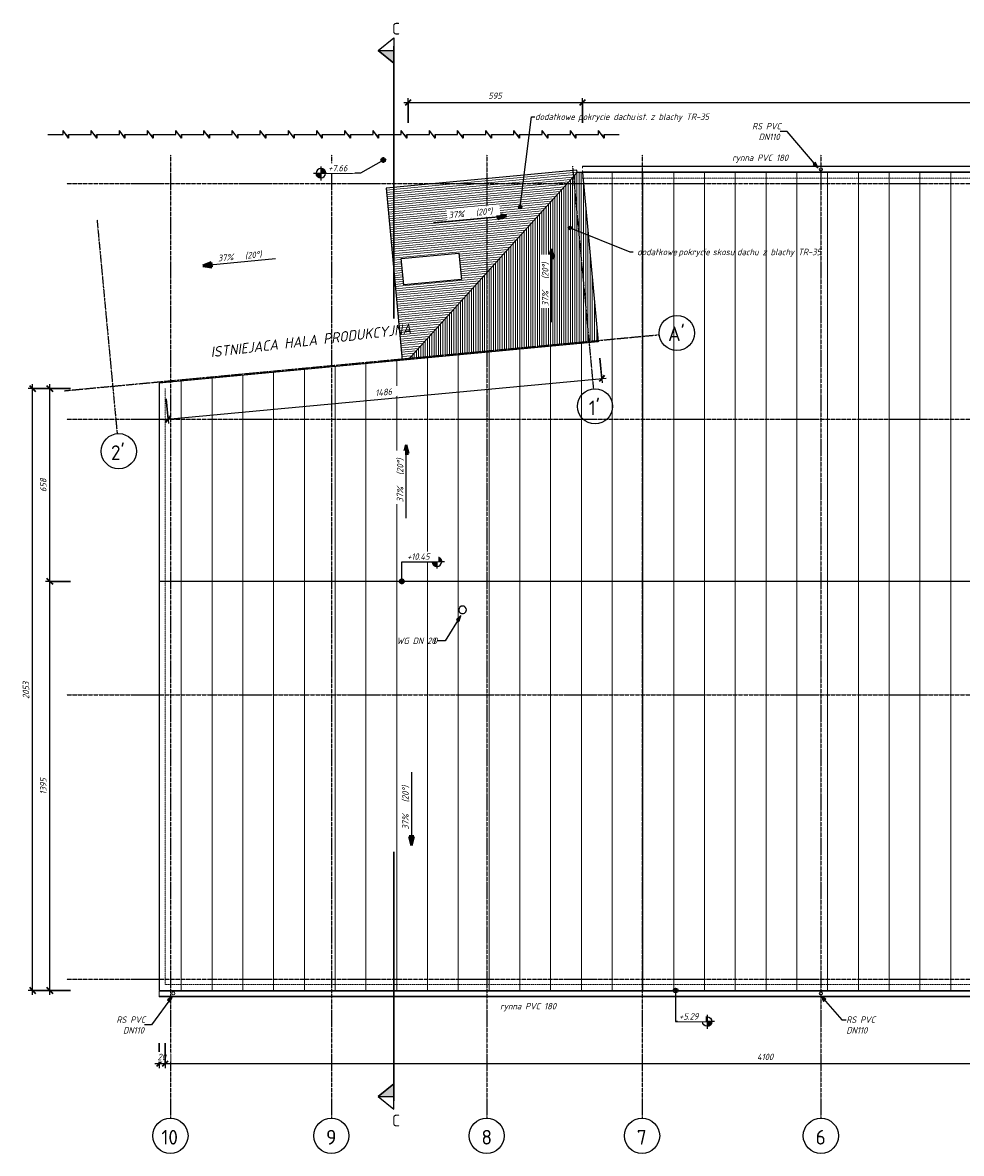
# Model space of a CAD drawing. Header units: millimetres. Extents: x -28512 to 35545, y -23593 to 14972.
# Tile 1 of 2: x -28512 to 3517, y -23593 to 14972. Entities that reach past the tile are written whole.
import ezdxf

# ---------------------------------------------------------------- set-up
doc = ezdxf.new("R2010")
doc.units = ezdxf.units.MM
doc.linetypes.add('Kreska', pattern=[4, 2.5, -1.5])
doc.linetypes.add('Linia osi', pattern=[14, 6, -3, 2, -3])
for name, color, linetype, lineweight in [('A-ANNO-DIMS', 211, 'Continuous', 20), ('A-ANNO-DIMS-100', 211, 'Continuous', 20), ('A-DETL-GENF', 92, 'Continuous', 25), ('A-FLOR-OVHD', 1, 'Kreska', 20), ('A-GENM', 13, 'Continuous', 25), ('A-ROOF', 132, 'Continuous', 25), ('A-ROOF-OTLN', 132, 'Continuous', 20), ('A-ROOF-PATT', 132, 'Continuous', 25), ('G-ANNO-DIMS', 111, 'Continuous', 20), ('G-ANNO-SYMB', 111, 'Continuous', 20), ('G-ANNO-TEXT', 231, 'Continuous', 20), ('S-GRID', 1, 'Continuous', 20), ('S-GRID-IDEN', 1, 'Continuous', 25)]:
    doc.layers.add(name, color=color, linetype=linetype, lineweight=lineweight)
doc.styles.add('GOST Common', font='GOST_Common.ttf', dxfattribs={"height": 500})
doc.styles.add('GOST Common_B', font='txt', dxfattribs={"height": 400})
doc.styles.add('GOST Common_I', font='GOST_Common Italic.ttf', dxfattribs={"height": 220})
doc.styles.add('GOST Common_I_1', font='GOST_Common Italic.ttf', dxfattribs={"height": 350})
doc.dimstyles.new('Zasieczka', dxfattribs={"dimscale": 304.8, "dimtxt": 221.257299, "dimasz": 0.656168, "dimexe": 0.492126, "dimexo": 0.0625, "dimgap": 0.164042, "dimtad": 1, "dimdec": 0, "dimlfac": 0.1, "dimzin": 0, "dimdsep": 46, "dimtxsty": 'GOST Common_I', "dimblk1": 'OBLIQUE', "dimblk2": 'OBLIQUE', "dimsah": 1, "dimcen": 0.09, "dimdle": 0.492126, "dimadec": 1, "dimazin": 0, "dimtfac": 1, "dimtdec": 4, "dimtix": 1, "dimtmove": 0, "dimatfit": 3, "dimfxl": 2.296588, "dimfxlon": 1, "dimtvp": 1, "dimtfill": 1, "dimtolj": 1, "dimtzin": 0, "dimlwd": 25, "dimlwe": 25, "dimarcsym": 2})

# ---------------------------------------------------------------- blocks, each defined once
blk = doc.blocks.new('Rura spustowa- ściana - 110-1924162-Dach')
at = {"layer": 'A-GENM', "lineweight": 20}
for p, q in [((70, 310), (70, 290)), ((180, 290), (180, 310))]:
    blk.add_line(p, q, dxfattribs=at)
for start, end in [(0, 180), (180, 360)]:
    blk.add_arc((125, 390), 55, start, end, dxfattribs=at)
blk = doc.blocks.new('Wywiewka dachowa - 200-1936921-Dach')
at = {"layer": 'A-GENM'}
for start, end in [(360, 180), (180, 360)]:
    blk.add_arc((10, 0), 130, start, end, dxfattribs=at)
blk = doc.blocks.new('Maskowanie ciągłe - ZigZak-1935177-Dach')
at = {"layer": 'A-DETL-GENF'}
for p, q in [((0, 0), (521, 0)), ((521, 0), (521, 135)), ((711, -135), (521, 135)), ((616, 0), (711, -135)), ((711, 0), (711, -135)), ((711, 0), (1230, 0)), ((962, 0), (1483, 0)), ((1483, 0), (1483, 135)), ((1673, -135), (1483, 135)), ((1578, 0), (1673, -135)), ((1673, 0), (1673, -135)), ((1673, 0), (2192, 0)), ((1923, 0), (2444, 0)), ((2444, 0), (2444, 135)), ((2634, -135), (2444, 135)), ((2539, 0), (2634, -135)), ((2634, 0), (2634, -135)), ((2634, 0), (3153, 0)), ((2885, 0), (3406, 0)), ((3406, 0), (3406, 135)), ((3596, -135), (3406, 135)), ((3501, 0), (3596, -135)), ((3596, 0), (3596, -135)), ((3596, 0), (4115, 0)), ((3846, 0), (4368, 0)), ((4368, 0), (4368, 135)), ((4558, -135), (4368, 135)), ((4463, 0), (4558, -135)), ((4558, 0), (4558, -135)), ((4558, 0), (5076, 0)), ((4808, 0), (5329, 0)), ((5329, 0), (5329, 135)), ((5519, -135), (5329, 135)), ((5424, 0), (5519, -135)), ((5519, 0), (5519, -135)), ((5519, 0), (6038, 0)), ((5769, 0), (6291, 0)), ((6291, 0), (6291, 135)), ((6481, -135), (6291, 135)), ((6386, 0), (6481, -135)), ((6481, 0), (6481, -135)), ((6481, 0), (6999, 0)), ((6731, 0), (7252, 0)), ((7252, 0), (7252, 135)), ((7442, -135), (7252, 135)), ((7347, 0), (7442, -135)), ((7442, 0), (7442, -135)), ((7442, 0), (7961, 0)), ((7693, 0), (8214, 0)), ((8214, 0), (8214, 135)), ((8404, -135), (8214, 135)), ((8309, 0), (8404, -135)), ((8404, 0), (8404, -135)), ((8404, 0), (8923, 0)), ((8654, 0), (9175, 0)), ((9175, 0), (9175, 135)), ((9365, -135), (9175, 135)), ((9270, 0), (9365, -135)), ((9365, 0), (9365, -135)), ((9365, 0), (9884, 0)), ((9616, 0), (10137, 0)), ((10137, 0), (10137, 135)), ((10327, -135), (10137, 135)), ((10232, 0), (10327, -135)), ((10327, 0), (10327, -135)), ((10327, 0), (10846, 0)), ((10577, 0), (11099, 0)), ((11099, 0), (11099, 135)), ((11289, -135), (11099, 135)), ((11194, 0), (11289, -135)), ((11289, 0), (11289, -135)), ((11289, 0), (11807, 0)), ((11539, 0), (12060, 0)), ((12060, 0), (12060, 135)), ((12250, -135), (12060, 135)), ((12155, 0), (12250, -135)), ((12250, 0), (12250, -135)), ((12250, 0), (12769, 0)), ((12501, 0), (13022, 0)), ((13022, 0), (13022, 135)), ((13212, -135), (13022, 135)), ((13117, 0), (13212, -135)), ((13212, 0), (13212, -135)), ((13212, 0), (13731, 0)), ((13462, 0), (13983, 0)), ((13983, 0), (13983, 135)), ((14173, -135), (13983, 135)), ((14078, 0), (14173, -135)), ((14173, 0), (14173, -135)), ((14173, 0), (14692, 0)), ((14424, 0), (14945, 0)), ((14945, 0), (14945, 135)), ((15135, -135), (14945, 135)), ((15040, 0), (15135, -135)), ((15135, 0), (15135, -135)), ((15135, 0), (15654, 0)), ((15385, 0), (15906, 0)), ((15906, 0), (15906, 135)), ((16096, -135), (15906, 135)), ((16001, 0), (16096, -135)), ((16096, 0), (16096, -135)), ((16096, 0), (16615, 0)), ((16347, 0), (16868, 0)), ((16868, 0), (16868, 135)), ((17058, -135), (16868, 135)), ((16963, 0), (17058, -135)), ((17058, 0), (17058, -135)), ((17058, 0), (17577, 0)), ((17308, 0), (17830, 0)), ((17830, 0), (17830, 135)), ((18020, -135), (17830, 135)), ((17925, 0), (18020, -135)), ((18020, 0), (18020, -135)), ((18020, 0), (18538, 0)), ((18791, 0), (18791, 135)), ((18981, -135), (18791, 135)), ((711, -135), (711, 0)), ((1673, -135), (1673, 0)), ((2634, -135), (2634, 0)), ((3596, -135), (3596, 0)), ((4558, -135), (4558, 0)), ((5519, -135), (5519, 0)), ((6481, -135), (6481, 0)), ((7442, -135), (7442, 0)), ((8404, -135), (8404, 0)), ((9365, -135), (9365, 0)), ((10327, -135), (10327, 0)), ((11289, -135), (11289, 0)), ((12250, -135), (12250, 0)), ((13212, -135), (13212, 0)), ((14173, -135), (14173, 0)), ((15135, -135), (15135, 0)), ((16096, -135), (16096, 0)), ((17058, -135), (17058, 0)), ((18020, -135), (18020, 0)), ((18270, 0), (18791, 0)), ((18886, 0), (18981, -135)), ((18981, -135), (18981, 0)), ((18981, 0), (18981, -135)), ((18981, 0), (19500, 0))]:
    blk.add_line(p, q, dxfattribs=at)
blk = doc.blocks.new('Siatka - Oś 6mm-1781598-Dach')
at = {"layer": 'S-GRID-IDEN'}
blk.add_circle((0, -0.01), 6, dxfattribs=at)
blk = doc.blocks.new('Przekrój - symbol przekroju-1790963-Dach')
at = {"layer": 'G-ANNO-SYMB'}
blk.add_hatch(color=256, dxfattribs=at).paths.add_polyline_path([(1.5, 0), (1.5, 5.33), (5.81, 0)], flags=0)
at = {"layer": 'G-ANNO-SYMB', "lineweight": 25}
for p, q in [((1.5, 5.33), (-2.82, 0)), ((1.5, 5.33), (1.5, 0)), ((1.5, 5.33), (5.81, 0)), ((5.81, 0), (1.5, 5.33)), ((1.5, 5.33), (1.5, 0)), ((-2.82, 0), (5.81, 0)), ((1.5, 0), (5.81, 0))]:
    blk.add_line(p, q, dxfattribs=at)
blk = doc.blocks.new('DIMBLOCK1-Dach')
at = {"layer": 'A-ANNO-DIMS-100', "lineweight": 25}
for p, q in [((-23849, -19831), (-23849, -20681)), ((-23849, -20531), (-23849, -19831)), ((-23649, -19831), (-23649, -20681)), ((-23649, -20531), (-23649, -19831)), ((-23999, -20531), (-23649, -20531))]:
    blk.add_line(p, q, dxfattribs=at)
at = {"layer": 'A-ANNO-DIMS-100', "lineweight": 35}
for p, q in [((-23849, -20531), (-23749, -20431)), ((-23649, -20531), (-23549, -20431)), ((-23849, -20531), (-23949, -20631)), ((-23649, -20531), (-23749, -20631))]:
    blk.add_line(p, q, dxfattribs=at)
at = {"layer": 'A-ANNO-DIMS-100', "color": 0, "lineweight": 25, "insert": (-23910, -20194), "char_height": 220, "width": 387.01, "attachment_point": 1, "line_spacing_factor": 1.022761, "style": 'GOST Common_I', "bg_fill": 3, "box_fill_scale": 1.25, "bg_fill_color": 256, "bg_fill_true_color": 13158600, "bg_fill_transparency": 0}
blk.add_mtext('20', dxfattribs=at)
blk = doc.blocks.new('_Oblique')
at = {"color": 0, "linetype": 'ByBlock', "lineweight": -2}
blk.add_line((-0.5, -0.5), (0.5, 0.5), dxfattribs=at)
blk = doc.blocks.new('DIMBLOCK2-Dach')
at = {"layer": 'A-ANNO-DIMS-100', "lineweight": 25}
for p, q in [((-23649, -19831), (-23649, -20681)), ((-23649, -20531), (-23649, -19831)), ((17353, -19831), (17353, -20681)), ((17353, -20531), (17353, -19831)), ((-23649, -20531), (17353, -20531))]:
    blk.add_line(p, q, dxfattribs=at)
at = {"layer": 'A-ANNO-DIMS-100', "lineweight": 35}
for p, q in [((-23649, -20531), (-23549, -20431)), ((17353, -20531), (17453, -20431)), ((-23649, -20531), (-23749, -20631)), ((17353, -20531), (17253, -20631))]:
    blk.add_line(p, q, dxfattribs=at)
at = {"layer": 'A-ANNO-DIMS-100', "color": 0, "lineweight": 25, "insert": (-3458, -20194), "char_height": 220, "width": 742.52, "attachment_point": 1, "line_spacing_factor": 1.022761, "style": 'GOST Common_I', "bg_fill": 3, "box_fill_scale": 1.25, "bg_fill_color": 256, "bg_fill_true_color": 13158600, "bg_fill_transparency": 0}
blk.add_mtext('4100', dxfattribs=at)
blk = doc.blocks.new('DIMBLOCK6-Dach')
at = {"layer": 'A-ANNO-DIMS-100', "lineweight": 25}
for p, q in [((-27471, 2490), (-28321, 2490)), ((-28171, -18185), (-28171, 2640)), ((-28171, 2490), (-27471, 2490)), ((-27471, -18035), (-28321, -18035)), ((-28171, -18035), (-27471, -18035))]:
    blk.add_line(p, q, dxfattribs=at)
at = {"layer": 'A-ANNO-DIMS-100', "lineweight": 35}
for p, q in [((-28171, 2490), (-28271, 2590)), ((-28171, 2490), (-28071, 2390)), ((-28171, -18035), (-28271, -17935)), ((-28171, -18035), (-28071, -18135))]:
    blk.add_line(p, q, dxfattribs=at)
at = {"layer": 'A-ANNO-DIMS-100', "color": 0, "lineweight": 25, "insert": (-28508, -8095), "char_height": 220, "width": 774.03, "attachment_point": 1, "rotation": 90, "line_spacing_factor": 1.022761, "style": 'GOST Common_I', "bg_fill": 3, "box_fill_scale": 1.25, "bg_fill_color": 256, "bg_fill_true_color": 13158600, "bg_fill_transparency": 0}
blk.add_mtext('2053', dxfattribs=at)
blk = doc.blocks.new('DIMBLOCK7-Dach')
at = {"layer": 'A-ANNO-DIMS-100', "lineweight": 25}
for p, q in [((-26881, -4085), (-27731, -4085)), ((-27581, -18185), (-27581, -4085)), ((-27581, -4085), (-26881, -4085)), ((-26881, -18035), (-27731, -18035)), ((-27581, -18035), (-26881, -18035))]:
    blk.add_line(p, q, dxfattribs=at)
at = {"layer": 'A-ANNO-DIMS-100', "lineweight": 35}
for p, q in [((-27581, -4085), (-27681, -3985)), ((-27581, -4085), (-27481, -4185)), ((-27581, -18035), (-27681, -17935)), ((-27581, -18035), (-27481, -18135))]:
    blk.add_line(p, q, dxfattribs=at)
at = {"layer": 'A-ANNO-DIMS-100', "color": 0, "lineweight": 25, "insert": (-27918, -11358), "char_height": 220, "width": 715.52, "attachment_point": 1, "rotation": 90, "line_spacing_factor": 1.022761, "style": 'GOST Common_I', "bg_fill": 3, "box_fill_scale": 1.25, "bg_fill_color": 256, "bg_fill_true_color": 13158600, "bg_fill_transparency": 0}
blk.add_mtext('1395', dxfattribs=at)
blk = doc.blocks.new('DIMBLOCK8-Dach')
at = {"layer": 'A-ANNO-DIMS-100', "lineweight": 25}
for p, q in [((-26881, 2490), (-27731, 2490)), ((-27581, -4085), (-27581, 2640)), ((-27581, 2490), (-26881, 2490)), ((-26881, -4085), (-27731, -4085)), ((-27581, -4085), (-26881, -4085))]:
    blk.add_line(p, q, dxfattribs=at)
at = {"layer": 'A-ANNO-DIMS-100', "lineweight": 35}
for p, q in [((-27581, 2490), (-27681, 2590)), ((-27581, 2490), (-27481, 2390)), ((-27581, -4085), (-27681, -3985)), ((-27581, -4085), (-27481, -4185))]:
    blk.add_line(p, q, dxfattribs=at)
at = {"layer": 'A-ANNO-DIMS-100', "color": 0, "lineweight": 25, "insert": (-27918, -1040), "char_height": 220, "width": 580.52, "attachment_point": 1, "rotation": 90, "line_spacing_factor": 1.022761, "style": 'GOST Common_I', "bg_fill": 3, "box_fill_scale": 1.25, "bg_fill_color": 256, "bg_fill_true_color": 13158600, "bg_fill_transparency": 0}
blk.add_mtext('658', dxfattribs=at)
blk = doc.blocks.new('DIMBLOCK21-Dach')
at = {"layer": 'A-ANNO-DIMS-100', "lineweight": 25}
for p, q in [((-15359, 11549), (-15359, 12399)), ((-9413, 11549), (-9413, 12399)), ((-15509, 12249), (-9413, 12249)), ((-15359, 12249), (-15359, 11549)), ((-9413, 12249), (-9413, 11549))]:
    blk.add_line(p, q, dxfattribs=at)
at = {"layer": 'A-ANNO-DIMS-100', "lineweight": 35}
for p, q in [((-15359, 12249), (-15259, 12349)), ((-9413, 12249), (-9313, 12349)), ((-15359, 12249), (-15459, 12149)), ((-9413, 12249), (-9513, 12149))]:
    blk.add_line(p, q, dxfattribs=at)
at = {"layer": 'A-ANNO-DIMS-100', "color": 0, "lineweight": 25, "insert": (-12628, 12586), "char_height": 220, "width": 580.52, "attachment_point": 1, "line_spacing_factor": 1.022761, "style": 'GOST Common_I', "bg_fill": 3, "box_fill_scale": 1.25, "bg_fill_color": 256, "bg_fill_true_color": 13158600, "bg_fill_transparency": 0}
blk.add_mtext('595', dxfattribs=at)
blk = doc.blocks.new('DIMBLOCK22-Dach')
at = {"layer": 'A-ANNO-DIMS-100', "lineweight": 25}
for p, q in [((-9413, 11549), (-9413, 12399)), ((29553, 11549), (29553, 12399)), ((-9413, 12249), (29703, 12249)), ((-9413, 12249), (-9413, 11549)), ((29553, 12249), (29553, 11549))]:
    blk.add_line(p, q, dxfattribs=at)
at = {"layer": 'A-ANNO-DIMS-100', "lineweight": 35}
for p, q in [((-9413, 12249), (-9313, 12349)), ((29553, 12249), (29653, 12349)), ((-9413, 12249), (-9513, 12149)), ((29553, 12249), (29453, 12149))]:
    blk.add_line(p, q, dxfattribs=at)
at = {"layer": 'A-ANNO-DIMS-100', "color": 0, "lineweight": 25, "insert": (9747, 12586), "char_height": 220, "width": 774.03, "attachment_point": 1, "line_spacing_factor": 1.022761, "style": 'GOST Common_I', "bg_fill": 3, "box_fill_scale": 1.25, "bg_fill_color": 256, "bg_fill_true_color": 13158600, "bg_fill_transparency": 0}
blk.add_mtext('3897', dxfattribs=at)
blk = doc.blocks.new('DIMBLOCK23-Dach')
at = {"layer": 'A-ANNO-DIMS-100', "lineweight": 25}
for p, q in [((-8819, 3533), (-8740, 2687)), ((-8754, 2836), (-8819, 3533)), ((-23701, 1434), (-8604, 2850)), ((-23617, 2144), (-23537, 1298)), ((-23551, 1448), (-23617, 2144))]:
    blk.add_line(p, q, dxfattribs=at)
at = {"layer": 'A-ANNO-DIMS-100', "lineweight": 35}
for p, q in [((-8754, 2836), (-8844, 2727)), ((-8754, 2836), (-8664, 2945)), ((-23551, 1448), (-23461, 1556)), ((-23551, 1448), (-23642, 1339))]:
    blk.add_line(p, q, dxfattribs=at)
at = {"layer": 'A-ANNO-DIMS-100', "color": 0, "lineweight": 25, "insert": (-16492, 2449), "char_height": 220, "width": 742.52, "attachment_point": 1, "rotation": 5.3602, "line_spacing_factor": 1.022761, "style": 'GOST Common_I', "bg_fill": 3, "box_fill_scale": 1.25, "bg_fill_color": 256, "bg_fill_true_color": 13158600, "bg_fill_transparency": 0}
blk.add_mtext('1486', dxfattribs=at)
blk = doc.blocks.new('Rzędne punktów - Etyk_Wymiar punktowy_Rzędna - Koło pełne-1053112-Dach')
at = {"layer": 'G-ANNO-DIMS'}
h = blk.add_hatch(color=256, dxfattribs=at)
edge = h.paths.add_edge_path(flags=0)
edge.add_line((0, 0), (-1.6, 0))
edge.add_arc((0, 0), 1.6, 90, 180, ccw=False)
edge.add_line((0, 1.6), (0, 0))
h = blk.add_hatch(color=256, dxfattribs=at)
edge = h.paths.add_edge_path(flags=0)
edge.add_line((0, 0), (1.6, 0))
edge.add_arc((0, 0), 1.6, 270, 360, ccw=False)
edge.add_line((0, -1.6), (0, 0))
at = {"layer": 'G-ANNO-DIMS', "lineweight": 25}
for p, q in [((-2.56, 0), (10.75, 0)), ((0, -2.29), (0, 2.51))]:
    blk.add_line(p, q, dxfattribs=at)
blk.add_circle((0, 0), 1.6, dxfattribs=at)
for start, end in [(90, 180), (270, 360)]:
    blk.add_arc((0, 0), 1.6, start, end, dxfattribs=at)

msp = doc.modelspace()

# ---------------------------------------------------------------- hatches: boundary and pattern name
at = {"layer": 'A-ROOF-PATT', "lineweight": 20}
h = msp.add_hatch(dxfattribs=at)
h.set_pattern_fill('FP_4', color=256, style=0, pattern_type=2)
h.set_pattern_definition([(270, (0, 1250.3), (1050, 6e-14), [])])
h.paths.add_polyline_path([(17552.6, -4085.2), (17552.6, 765.5), (17352.6, 765.5), (17352.6, 9864.8), (-9413.2, 9864.8), (-8871.1, 4087), (-23849.2, 2676.9), (-23849.2, -4085.2), (16418.2, -4085.2)], flags=0)
h = msp.add_hatch(dxfattribs=at)
h.set_pattern_fill('FP_7', color=256, style=0, pattern_type=2)
h.set_pattern_definition([(185.378, (-976.35, -91.92), (7.02945, -74.66985), [])])
h.paths.add_polyline_path([(-15561.2, 3457.2), (-15360.5, 3476.1), (-9591.8, 9859.9), (-9599.7, 9943.7), (-16114.1, 9330.3), (-15592.7, 3792.5)], flags=0)
h.paths.add_polyline_path([(-15511, 6028.1), (-15595.5, 6925.2), (-13624.3, 7110.8), (-13539.8, 6213.6)], flags=0)
h = msp.add_hatch(dxfattribs=at)
h.set_pattern_fill('FP_5', color=256, style=0, pattern_type=2)
h.set_pattern_definition([(270, (0, 1236.446), (75, 5e-15), [])])
h.paths.add_polyline_path([(-15359.2, 3477.5), (-13515.5, 3649.8), (-8871.1, 4087), (-9413.2, 9864.8), (-9587.4, 9864.8), (-15074.6, 3792.5)], flags=0)
h = msp.add_hatch(dxfattribs=at)
h.set_pattern_fill('FP_6', color=256, style=0, pattern_type=2)
h.set_pattern_definition([(90, (0, -2234.2), (-1050, 6e-14), [])])
h.paths.add_polyline_path([(17353.6, -18035.2), (17552.6, -18035.2), (17552.6, -4085.2), (-23849.2, -4085.2), (-23849.2, -18035.2), (16885.9, -18035.2)], flags=0)
h.paths.add_polyline_path([(5933, -5192.1), (5899.3, -5187.7), (5868, -5174.7), (5841.1, -5154), (5820.4, -5127.1), (5807.4, -5095.8), (5803, -5062.1), (5807.4, -5028.5), (5820.4, -4997.1), (5841.1, -4970.2), (5868, -4949.5), (5899.3, -4936.5), (5933, -4932.1), (5966.6, -4936.5), (5998, -4949.5), (6024.9, -4970.2), (6045.6, -4997.1), (6058.5, -5028.5), (6063, -5062.1), (6058.5, -5095.8), (6045.6, -5127.1), (6024.9, -5154), (5998, -5174.7), (5966.6, -5187.7)], flags=0)
h.paths.add_polyline_path([(-13500, -5185.2), (-13533.6, -5180.8), (-13565, -5167.8), (-13591.9, -5147.1), (-13612.6, -5120.2), (-13625.6, -5088.8), (-13630, -5055.2), (-13625.6, -5021.5), (-13612.6, -4990.2), (-13591.9, -4963.3), (-13565, -4942.6), (-13533.6, -4929.6), (-13500, -4925.2), (-13466.4, -4929.6), (-13435, -4942.6), (-13408.1, -4963.3), (-13387.4, -4990.2), (-13374.4, -5021.5), (-13370, -5055.2), (-13374.4, -5088.8), (-13387.4, -5120.2), (-13408.1, -5147.1), (-13435, -5167.8), (-13466.4, -5180.8)], flags=0)
at = {"layer": 'G-ANNO-DIMS', "lineweight": 50}
h = msp.add_hatch(color=256, dxfattribs=at)
edge = h.paths.add_edge_path(flags=0)
edge.add_arc((-16203.9, 10284.3), 60, 0, 360)
for points in [[(-12008.4, 8383.8), (-12314.6, 8435.7), (-12299.5, 8275.6)], [(-10473.4, 7255.7), (-10553.7, 6955.7), (-10393, 6955.7)], [(-22367.8, 6678.8), (-22061.6, 6626.9), (-22076.7, 6787)], [(-15427.2, 572.9), (-15507.5, 272.9), (-15346.8, 272.9)], [(-15242.8, -13091), (-15162.4, -12791), (-15323.2, -12791)]]:
    msp.add_hatch(color=256, dxfattribs=at).paths.add_polyline_path(points, flags=0)
h = msp.add_hatch(color=256, dxfattribs=at)
edge = h.paths.add_edge_path(flags=0)
edge.add_arc((-15575.5, -4085.2), 60, 0, 360)
h = msp.add_hatch(color=256, dxfattribs=at)
edge = h.paths.add_edge_path(flags=0)
edge.add_arc((-6233.7, -18035.2), 60, 0, 360)
at = {"layer": 'G-ANNO-TEXT', "lineweight": 25}
for points in [[(-1372.1, 10019.6), (-1460.8, 10206.7), (-1542.4, 10137.3)], [(-13559.5, -5246.6), (-13711, -5387.8), (-13620.1, -5444.6)], [(-23403.7, -18229.8), (-23564.4, -18360.3), (-23477.6, -18423.2)], [(-1282.5, -18223.1), (-1189.8, -18408.2), (-1109.6, -18337.1)]]:
    msp.add_hatch(color=250, dxfattribs=at).paths.add_polyline_path(points, flags=0)
h = msp.add_hatch(color=250, dxfattribs=at)
edge = h.paths.add_edge_path(flags=0)
edge.add_arc((-11534.7, 8686.2), 60, 0, 360)
h = msp.add_hatch(color=250, dxfattribs=at)
edge = h.paths.add_edge_path(flags=0)
edge.add_arc((-9835.5, 7967.6), 60, 0, 360)

# ---------------------------------------------------------------- linework, layer by layer
at = {"layer": 'A-FLOR-OVHD'}
for p, q in [((29352.6, 9664.8), (-9422.7, 9664.8)), ((-23649.2, 2489.8), (-23649.2, -17835.2)), ((-23649.2, -17835.2), (17352.6, -17835.2))]:
    msp.add_line(p, q, dxfattribs=at)
at = {"layer": 'A-ROOF'}
for p, q in [((-9599.7, 9943.7), (-16114.1, 9330.3)), ((-15360.5, 3476.1), (-9587.4, 9864.8)), ((-9591.8, 9859.9), (-9599.7, 9943.7)), ((29552.6, 9864.8), (-9587.4, 9864.8)), ((-9413.2, 9864.8), (-8871.1, 4087)), ((-16114.1, 9330.3), (-15561.2, 3457.2)), ((-15595.5, 6925.2), (-13624.3, 7110.8)), ((-13624.3, 7110.8), (-13539.8, 6213.6)), ((-15511, 6028.1), (-15595.5, 6925.2)), ((-13539.8, 6213.6), (-15511, 6028.1)), ((-8871.1, 4087), (-23849.2, 2676.9)), ((-13826.6, 3620.5), (-15359.2, 3477.5)), ((-23849.2, 2676.9), (-23849.2, -18035.2)), ((17552.6, -4085.2), (-23849.2, -4085.2)), ((-23849.2, -18035.2), (17552.6, -18035.2))]:
    msp.add_line(p, q, dxfattribs=at)
at = {"layer": 'A-ROOF-OTLN'}
for p, q in [((29552.6, 10079.1), (-9413.2, 10079.1)), ((-9413.2, 10013.2), (-9413.2, 10079.1)), ((-9413.2, 10061.8), (29552.6, 10061.8)), ((-9413.2, 9884.8), (-9413.2, 9931.3)), ((-9413.2, 9887.8), (29552.6, 9887.8)), ((-9413.2, 9884.8), (29552.6, 9884.8)), ((-23849.2, -18249.5), (-23849.2, -18055.2)), ((17552.6, -18055.2), (-23849.2, -18055.2)), ((17552.6, -18058.2), (-23849.2, -18058.2)), ((17552.6, -18232.2), (-23849.2, -18232.2)), ((-23849.2, -18249.5), (17552.6, -18249.5))]:
    msp.add_line(p, q, dxfattribs=at)
at = {"layer": 'G-ANNO-DIMS', "lineweight": 25}
for p, q in [((-16203.9, 10284.3), (-16985.6, 9833)), ((-16985.6, 9833), (-18334.8, 9833)), ((-15575.5, -3416.9), (-14374, -3416.9)), ((-15575.5, -4085.2), (-15575.5, -3416.9)), ((-6233.7, -18035.2), (-6233.7, -19098.5)), ((-6233.7, -19098.5), (-5161, -19098.5))]:
    msp.add_line(p, q, dxfattribs=at)
at = {"layer": 'G-ANNO-DIMS', "lineweight": 50}
for p, q in [((-12008.4, 8383.8), (-12314.6, 8435.7)), ((-12314.6, 8435.7), (-12299.5, 8275.6)), ((-12299.5, 8275.6), (-12008.4, 8383.8)), ((-10473.4, 7255.7), (-10553.7, 6955.7)), ((-10553.7, 6955.7), (-10393, 6955.7)), ((-10393, 6955.7), (-10473.4, 7255.7)), ((-22076.7, 6787), (-22367.8, 6678.8)), ((-22367.8, 6678.8), (-22061.6, 6626.9)), ((-22061.6, 6626.9), (-22076.7, 6787)), ((-15427.2, 572.9), (-15507.5, 272.9)), ((-15346.8, 272.9), (-15427.2, 572.9)), ((-15507.5, 272.9), (-15346.8, 272.9)), ((-15162.4, -12791), (-15323.2, -12791)), ((-15323.2, -12791), (-15242.8, -13091)), ((-15242.8, -13091), (-15162.4, -12791))]:
    msp.add_line(p, q, dxfattribs=at)
for centre in [(-16203.9, 10284.3), (-15575.5, -4085.2), (-6233.7, -18035.2)]:
    msp.add_circle(centre, 60, dxfattribs=at)
at = {"layer": 'G-ANNO-SYMB', "lineweight": 30}
for p, q in [((-15849.4, 4883.5), (-15849.4, 14166)), ((-15849.4, -21801.6), (-15849.4, -13307.1))]:
    msp.add_line(p, q, dxfattribs=at)
at = {"layer": 'G-ANNO-TEXT', "color": 250, "lineweight": 25}
for p, q in [((-2427.5, 11262.3), (-2663.2, 11262.3)), ((-1372.1, 10019.6), (-2427.5, 11262.3)), ((-1460.8, 10206.7), (-1542.4, 10137.3)), ((-1542.4, 10137.3), (-1372.1, 10019.6)), ((-1372.1, 10019.6), (-1460.8, 10206.7)), ((-9835.5, 7967.6), (-7800.1, 7150.1)), ((-7800.1, 7150.1), (-7681.2, 7150.1)), ((-13559.5, -5246.6), (-14100.5, -6112.3)), ((-13559.5, -5246.6), (-13711, -5387.8)), ((-13711, -5387.8), (-13620.1, -5444.6)), ((-13620.1, -5444.6), (-13559.5, -5246.6)), ((-14100.5, -6112.3), (-14358.9, -6112.3)), ((-23403.7, -18229.8), (-24113.2, -19208.9)), ((-23403.7, -18229.8), (-23564.4, -18360.3)), ((-23564.4, -18360.3), (-23477.6, -18423.2)), ((-23477.6, -18423.2), (-23403.7, -18229.8)), ((-1282.5, -18223.1), (-1189.8, -18408.2)), ((-1109.6, -18337.1), (-1282.5, -18223.1)), ((-1282.5, -18223.1), (-564, -19032.5)), ((-1189.8, -18408.2), (-1109.6, -18337.1)), ((-24113.2, -19208.9), (-24348.9, -19208.9)), ((-564, -19032.5), (-413.5, -19032.5))]:
    msp.add_line(p, q, dxfattribs=at)
for centre in [(-11534.7, 8686.2), (-9835.5, 7967.6)]:
    msp.add_circle(centre, 60, dxfattribs=at)
at = {"layer": 'S-GRID', "linetype": 'Linia osi', "lineweight": 25}
for p, q in [((-23469.2, 10465.2), (-23469.2, -22393.8)), ((-17977.4, 10465.2), (-17977.4, -22393.8)), ((-12677.4, 10465.2), (-12677.4, -22393.8)), ((-7377.4, 10465.2), (-7377.4, -22393.8)), ((-1277.4, 10465.2), (-1277.4, -22393.8)), ((-9752.7, 10075.8), (-9037.7, 2480.7)), ((-27003.7, 9484.8), (33944.2, 9484.8)), ((-25972.9, 8248.7), (-25285.8, 951)), ((-27095.2, 2416.5), (-6787.7, 4328.4)), ((-27003.7, 1444.8), (34346, 1444.8)), ((-27003.7, -7955.2), (33944.2, -7955.2)), ((-27003.7, -17655.2), (33944.2, -17655.2))]:
    msp.add_line(p, q, dxfattribs=at)

# ---------------------------------------------------------------- block references
at = {"layer": 'A-DETL-GENF'}
msp.add_blockref('Maskowanie ciągłe - ZigZak-1935177-Dach', (-27653.6, 11161.3), dxfattribs=at)
at = {"layer": 'A-GENM'}
msp.add_blockref('Rura spustowa- ściana - 110-1924162-Dach', (-1402.4, 9574.8), dxfattribs=at)
at = {"layer": 'A-GENM', "rotation": 180}
for name, p in [('Wywiewka dachowa - 200-1936921-Dach', (-13490.1, -5055.2)), ('Rura spustowa- ściana - 110-1924162-Dach', (-23244.2, -17745.2)), ('Rura spustowa- ściana - 110-1924162-Dach', (-1152.4, -17745.2))]:
    msp.add_blockref(name, p, dxfattribs=at)
at = {"layer": 'G-ANNO-DIMS', "lineweight": 25, "extrusion": (0, 0, -1), "xscale": 99.99999999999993, "yscale": 99.99999999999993, "zscale": 99.99999999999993, "rotation": 180}
msp.add_blockref('Rzędne punktów - Etyk_Wymiar punktowy_Rzędna - Koło pełne-1053112-Dach', (18334.8, 9833), dxfattribs=at)
at = {"layer": 'G-ANNO-DIMS', "lineweight": 25, "extrusion": (0, 0, -1), "xscale": 99.99999999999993, "yscale": 99.99999999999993, "zscale": 99.99999999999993}
msp.add_blockref('Rzędne punktów - Etyk_Wymiar punktowy_Rzędna - Koło pełne-1053112-Dach', (14374, -3416.9), dxfattribs=at)
at = {"layer": 'G-ANNO-DIMS', "lineweight": 25, "xscale": 99.99999999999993, "yscale": 99.99999999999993, "zscale": 99.99999999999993, "rotation": 180}
msp.add_blockref('Rzędne punktów - Etyk_Wymiar punktowy_Rzędna - Koło pełne-1053112-Dach', (-5161, -19098.5), dxfattribs=at)
at = {"layer": 'G-ANNO-SYMB', "lineweight": 25, "extrusion": (0, 0, -1), "xscale": 99.99999999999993, "yscale": 99.99999999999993, "zscale": 99.99999999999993, "rotation": 270.0000000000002}
msp.add_blockref('Przekrój - symbol przekroju-1790963-Dach', (15849.4, 14166), dxfattribs=at)
at = {"layer": 'G-ANNO-SYMB', "lineweight": 25, "xscale": 99.99999999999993, "yscale": 99.99999999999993, "zscale": 99.99999999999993, "rotation": 90}
msp.add_blockref('Przekrój - symbol przekroju-1790963-Dach', (-15849.4, -21801.6), dxfattribs=at)
at = {"layer": 'S-GRID-IDEN', "xscale": 99.99999999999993, "yscale": 99.99999999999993, "zscale": 99.99999999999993}
for p, rotation in [((-6190.3, 4384.6), 275.3784199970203), ((-8981.4, 1883.4), 185.3784199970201), ((-25229.6, 353.6), 185.3784199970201), ((-23469.2, -22993.8), 180), ((-17977.4, -22993.8), 180), ((-12677.4, -22993.8), 180), ((-7377.4, -22993.8), 180), ((-1277.4, -22993.8), 180)]:
    msp.add_blockref('Siatka - Oś 6mm-1781598-Dach', p, dxfattribs=dict(at, rotation=rotation))

# ---------------------------------------------------------------- texts
at = {"layer": 'G-ANNO-SYMB', "char_height": 400, "width": 344.726, "attachment_point": 1, "style": 'GOST Common_B'}
for insert in [(-15909.6, 14965.2), (-15909.6, -22272.4)]:
    msp.add_mtext('\\fGOST Common|b1|i0|c238|p34|;C', dxfattribs=dict(at, insert=insert))
at = {"layer": 'G-ANNO-TEXT', "color": 7, "lineweight": 25, "char_height": 220, "attachment_point": 1, "style": 'GOST Common_I'}
for s, insert, width in [('DN110', (-3400.5, 11184.8), 889.873), ('rynna PVC 180', (-4303.4, 10473.2), 2220.674), (' dodatkowe ', (-7678, 7260.1), 1867.932), ('pokrycie ', (-6136.8, 7260.1), 1410.97), ('skosu ', (-4972.6, 7260.1), 1010.126), ('dachu z blachy TR-35', (-4139.2, 7260.1), 3335.02), ('WG DN 20', (-15751.1, -6002.3), 1499.156), ('\\fGOST Common|b0|i1|c238|p34|;0', (-14514.2, -6002.3), 184.388), ('rynna PVC 180', (-12220.2, -18463.3), 2220.674), ('RS PVC ', (-25311.1, -18922.5), 1162.447), ('DN110', (-25086.2, -19286.3), 889.873), ('RS PVC ', (-410.3, -18922.5), 1250.632), ('DN110', (-410.3, -19286.3), 889.873)]:
    msp.add_mtext(s, dxfattribs=dict(at, insert=insert, width=width))
at = {"layer": 'S-GRID-IDEN', "lineweight": 20, "char_height": 500, "attachment_point": 1, "style": 'GOST Common'}
for s, insert, width in [("A'", (-6490.5, 4611.3), 769.62), ("1'", (-9198.5, 2084.7), 529.114), ("2'", (-25496.7, 555), 649.367), ('10', (-23777.8, -22792.7), 745.569), ('\\fGOST Common|b0|i0|c238|p34|;9', (-18156.9, -22792.7), 432.911), ('\\fGOST Common|b0|i0|c238|p34|;8', (-12856.9, -22792.7), 432.911), ('\\fGOST Common|b0|i0|c238|p34|;7', (-7556.9, -22792.7), 432.911), ('\\fGOST Common|b0|i0|c238|p34|;6', (-1456.9, -22792.7), 432.911)]:
    msp.add_mtext(s, dxfattribs=dict(at, insert=insert, width=width))

# ---------------------------------------------------------------- dimensions: what is measured, and where the dimension line sits
at = {"layer": 'A-ANNO-DIMS', "lineweight": 25}
dim = msp.add_linear_dim(base=(-9413.2, 12248.9), p1=(-15359.2, 11548.9), p2=(-9413.2, 11548.9), dimstyle='Zasieczka', override={"dimpost": '<>', "dimfxl": 5945.982313}, dxfattribs=at)
dim.commit()
dim.dimension.update_dxf_attribs({"geometry": 'DIMBLOCK21-Dach', "text_midpoint": (-12386.2, 12408.9)})
dim = msp.add_linear_dim(base=(-28170.5623, 2489.8204), p1=(-27470.5623, -18035.1873), p2=(-27470.5623, 2489.8204), angle=90, dimstyle='Zasieczka', override={"dimpost": '<>', "dimfxl": 20525.007665}, dxfattribs=at)
dim.commit()
dim.dimension.update_dxf_attribs({"geometry": 'DIMBLOCK6-Dach', "text_midpoint": (-28330.5623, -7772.6834)})

# ---------------------------------------------------------------- next in the draw order: linework, layer by layer
at = {"layer": 'G-ANNO-TEXT', "color": 250, "lineweight": 25}
for p, q in [((-11534.7, 8686.2), (-11150.4, 11761.5)), ((-11150.4, 11761.5), (-11031.6, 11761.5))]:
    msp.add_line(p, q, dxfattribs=at)

# ---------------------------------------------------------------- next in the draw order: texts
at = {"layer": 'G-ANNO-DIMS', "lineweight": 25, "char_height": 220, "attachment_point": 1, "line_spacing_factor": 1.022761, "style": 'GOST Common_I', "bg_fill": 3, "box_fill_scale": 1.25, "bg_fill_color": 256, "bg_fill_true_color": 13158600, "bg_fill_transparency": 0}
for s, insert, width in [('+7.66', (-18087.7, 10120.5), 846.962), ('+10.45', (-15394.4, -3129.4), 1008.92), ('+5.29', (-6113.9, -18811), 846.962)]:
    msp.add_mtext(s, dxfattribs=dict(at, insert=insert, width=width))
at = {"layer": 'G-ANNO-DIMS', "lineweight": 25, "char_height": 220, "width": 1704.544, "attachment_point": 1, "line_spacing_factor": 1.022761, "style": 'GOST Common_I', "bg_fill": 3, "box_fill_scale": 1.25, "bg_fill_color": 256, "bg_fill_true_color": 13158600, "bg_fill_transparency": 0}
for insert, rotation in [((-13989.7, 8516.2), 5.37842), ((-21860.2, 7045.5), 5.37842), ((-10790.9, 5295.5), 90), ((-15744.7, -1387.4), 90), ((-15560.3, -12551.2), 90)]:
    msp.add_mtext('37%   (20°)', dxfattribs=dict(at, insert=insert, rotation=rotation))

# ---------------------------------------------------------------- next in the draw order: dimensions: what is measured, and where the dimension line sits
at = {"layer": 'A-ANNO-DIMS', "lineweight": 25}
for base, p1, p2, override, picture, middle in [((29552.6, 12248.9), (-9413.2, 11548.9), (29552.6, 11548.9), {"dimpost": '<>', "dimfxl": 38965.877487}, 'DIMBLOCK22-Dach', (10069.7, 12410.3)), ((-23649.2, -20531.5), (-23849.2, -19831.5), (-23649.2, -19831.5), {"dimpost": '<>', "dimfxl": 200}, 'DIMBLOCK1-Dach', (-23749.2, -20371.5))]:
    dim = msp.add_linear_dim(base=base, p1=p1, p2=p2, dimstyle='Zasieczka', override=override, dxfattribs=at)
    dim.commit()
    dim.dimension.update_dxf_attribs({"geometry": picture, "text_midpoint": middle})
for base, p1, p2, angle, override, picture, middle in [((-8753.7, 2836), (-23616.8, 2144.5), (-8819.1, 3532.9), 5.36018, {"dimpost": '<>', "dimfxl": 14862.638203}, 'DIMBLOCK23-Dach', (-16167.5, 2301.1)), ((-27581, -4085.2), (-26881, -18035.2), (-26881, -4085.2), 90, {"dimpost": '<>', "dimfxl": 13950}, 'DIMBLOCK7-Dach', (-27741, -11060.2))]:
    dim = msp.add_linear_dim(base=base, p1=p1, p2=p2, angle=angle, dimstyle='Zasieczka', override=override, dxfattribs=at)
    dim.commit()
    dim.dimension.update_dxf_attribs({"geometry": picture, "text_midpoint": middle})

# ---------------------------------------------------------------- next in the draw order: linework, layer by layer
at = {"layer": 'G-ANNO-DIMS', "lineweight": 25}
for p, q in [((-14497.3, 8149.5), (-12008.4, 8383.8)), ((-10473.4, 4755.7), (-10473.4, 7255.7)), ((-19878.8, 6913.2), (-22367.8, 6678.8)), ((-15427.2, -1927.1), (-15427.2, 572.9)), ((-15242.8, -10591), (-15242.8, -13091))]:
    msp.add_line(p, q, dxfattribs=at)

# ---------------------------------------------------------------- next in the draw order: texts
at = {"layer": 'G-ANNO-TEXT', "color": 7, "lineweight": 25, "char_height": 220, "attachment_point": 1, "style": 'GOST Common_I'}
for s, insert, width in [('dodatkowe ', (-11028.4, 11871.5), 1779.746), ('pokrycie dachu ', (-9559.9, 11871.5), 2397.046), ('ist. ', (-7582.2, 11871.5), 593.249), ('z blachy TR-35', (-7092.7, 11871.5), 2348.944), ('RS PVC ', (-3625.4, 11548.7), 1162.447)]:
    msp.add_mtext(s, dxfattribs=dict(at, insert=insert, width=width))
at = {"layer": 'G-ANNO-TEXT', "color": 7, "lineweight": 25, "insert": (-22124.4, 3902.5), "char_height": 350, "width": 8626.157, "attachment_point": 1, "rotation": 6.75407, "style": 'GOST Common_I_1'}
msp.add_mtext('ISTNIEJACA HALA PRODUKCYJNA', dxfattribs=at)

# ---------------------------------------------------------------- next in the draw order: dimensions: what is measured, and where the dimension line sits
at = {"layer": 'A-ANNO-DIMS', "lineweight": 25}
dim = msp.add_linear_dim(base=(-27580.9822, 2489.8204), p1=(-26880.9822, -4085.1873), p2=(-26880.9822, 2489.8204), angle=90, dimstyle='Zasieczka', override={"dimpost": '<>', "dimfxl": 6575.007664}, dxfattribs=at)
dim.commit()
dim.dimension.update_dxf_attribs({"geometry": 'DIMBLOCK8-Dach', "text_midpoint": (-27740.9822, -797.6834)})
dim = msp.add_linear_dim(base=(17352.6, -20531.5), p1=(-23649.2, -19831.5), p2=(17352.6, -19831.5), dimstyle='Zasieczka', override={"dimpost": '<>', "dimfxl": 41001.8223}, dxfattribs=at)
dim.commit()
dim.dimension.update_dxf_attribs({"geometry": 'DIMBLOCK2-Dach', "text_midpoint": (-3148.3, -20371.5)})

doc.saveas('drawing.dxf')
